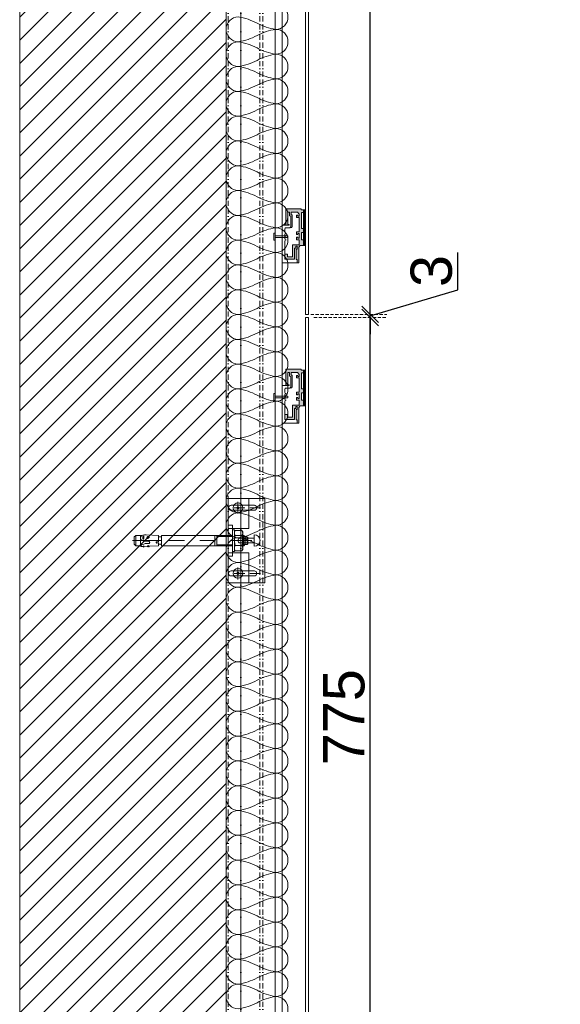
# Model space of a CAD drawing. Header units: millimetres. Extents: x 3652085 to 3778338, y -303702 to -273644.
# Tile 132 of 256: x 3680022 to 3680546, y -283016 to -282061. Entities that reach past the tile are written whole.
import ezdxf

# ---------------------------------------------------------------- set-up
doc = ezdxf.new("R2010")
doc.units = ezdxf.units.MM
doc.header["$PDMODE"] = 34
doc.linetypes.add('BORDERX2', pattern=[88.9, 25.4, -12.7, 25.4, -12.7, 0, -12.7])
doc.linetypes.add('HIDDEN2', pattern=[4.7625, 3.175, -1.5875])
doc.layers.add('!!!! FACADE NACRISFERI QVABAMBIS IZOLACIA', color=7, linetype='Continuous')
doc.layers.add('BRICK WALL 100 (GELOVANI)', color=7, linetype='Continuous')
for name, color, linetype, lineweight in [('COMPOSITIVE-PANEL (HAUSART)', 177, 'Continuous', 5), ('DIM-03    (HAUSART)', 111, 'Continuous', 5), ('INSULATION (HAUSEART)', 31, 'Continuous', 15), ('SYMBOL-DETAIL    (HAUSART)', 2, 'Continuous', 5), ('WALL-EXT    (HAUSART)', 7, 'Continuous', 30)]:
    doc.layers.add(name, color=color, linetype=linetype, lineweight=lineweight)
doc.styles.add('1-20 Eng HA', font='arial.ttf', dxfattribs={"height": 40})
doc.dimstyles.new('1-20 Eng HA', dxfattribs={"dimtxt": 40, "dimasz": 16, "dimexe": 16, "dimexo": 5, "dimgap": 5, "dimtad": 1, "dimdec": 0, "dimlfac": -1, "dimzin": 0, "dimdsep": 46, "dimtxsty": '1-20 Eng HA', "dimblk": 'OBLIQUE', "dimcen": 0.09, "dimdle": 16, "dimclrd": 256, "dimclre": 256, "dimclrt": 256, "dimadec": 0, "dimazin": 0, "dimtfac": 1, "dimtdec": 0, "dimtofl": 0, "dimtmove": 0, "dimatfit": 3, "dimldrblk": 'OBLIQUE', "dimfxl": 1, "dimtolj": 1, "dimtzin": 0, "dimlwe": 0, "dimarcsym": 0})

# ---------------------------------------------------------------- blocks, each defined once
blk = doc.blocks.new('_Oblique')
at = {"color": 0, "linetype": 'ByBlock', "lineweight": -2}
blk.add_line((-0.5, -0.5), (0.5, 0.5), dxfattribs=at)
blk = doc.blocks.new('*D302')
at = {"layer": 'Defpoints', "color": 0, "lineweight": 0, "transparency": 16777216}
for p in [(3680301.73, -282350.13, -28787.3), (3680361.41, -282350.13), (3680301.73, -283125.13, -28787.3)]:
    blk.add_point(p, dxfattribs=at)
at = {"layer": 'DIM-03    (HAUSART)', "lineweight": -2, "transparency": 16777216}
blk.add_line((3680361.41, -283141.13), (3680361.41, -282334.13), dxfattribs=at)
at = {"layer": 'DIM-03    (HAUSART)', "linetype": 'HIDDEN2', "lineweight": 0, "transparency": 16777216}
for p, q in [((3680306.73, -282350.13), (3680377.41, -282350.13)), ((3680306.73, -283125.13), (3680377.41, -283125.13))]:
    blk.add_line(p, q, dxfattribs=at)
at = {"layer": 'DIM-03    (HAUSART)', "lineweight": -2, "transparency": 16777216, "xscale": 16, "yscale": 16, "zscale": 16}
for p, rotation in [((3680361.41, -282350.13), 90), ((3680361.41, -283125.13), 270)]:
    blk.add_blockref('_Oblique', p, dxfattribs=dict(at, rotation=rotation))
at = {"layer": 'DIM-03    (HAUSART)', "transparency": 16777216, "insert": (3680336.07, -282737.63), "char_height": 40, "attachment_point": 5, "rotation": 90, "style": '1-20 Eng HA'}
blk.add_mtext('\\A1;775', dxfattribs=at)
blk = doc.blocks.new('*D303')
at = {"layer": 'Defpoints', "color": 0, "lineweight": 0, "transparency": 16777216}
for p in [(3680298.73, -282347.13, -28787.3), (3680301.73, -282350.13, -28787.3), (3680361.41, -282347.13)]:
    blk.add_point(p, dxfattribs=at)
at = {"layer": 'DIM-03    (HAUSART)', "lineweight": -2, "transparency": 16777216}
for p, q in [((3680446.22, -282323.19), (3680446.22, -282287)), ((3680361.41, -282348.63), (3680446.22, -282323.19)), ((3680361.41, -282347.13), (3680361.41, -282331.13)), ((3680361.41, -282350.13), (3680361.41, -282347.13)), ((3680361.41, -282350.13), (3680361.41, -282366.13))]:
    blk.add_line(p, q, dxfattribs=at)
at = {"layer": 'DIM-03    (HAUSART)', "linetype": 'HIDDEN2', "lineweight": 0, "transparency": 16777216}
for p, q in [((3680303.73, -282347.13), (3680377.41, -282347.13)), ((3680306.73, -282350.13), (3680377.41, -282350.13))]:
    blk.add_line(p, q, dxfattribs=at)
at = {"layer": 'DIM-03    (HAUSART)', "lineweight": -2, "transparency": 16777216, "xscale": 16, "yscale": 16, "zscale": 16}
for p, rotation in [((3680361.41, -282347.13), 270), ((3680361.41, -282350.13), 90)]:
    blk.add_blockref('_Oblique', p, dxfattribs=dict(at, rotation=rotation))
at = {"layer": 'DIM-03    (HAUSART)', "transparency": 16777216, "insert": (3680420.79, -282305.09), "char_height": 40, "attachment_point": 5, "rotation": 90, "style": '1-20 Eng HA'}
blk.add_mtext('\\A1;3', dxfattribs=at)
blk = doc.blocks.new('*D304')
at = {"layer": 'Defpoints', "color": 0, "lineweight": 0, "transparency": 16777216}
for p in [(3680298.73, -281572.13, -28787.3), (3680361.41, -281572.13), (3680298.73, -282347.13, -28787.3)]:
    blk.add_point(p, dxfattribs=at)
at = {"layer": 'DIM-03    (HAUSART)', "lineweight": -2, "transparency": 16777216}
blk.add_line((3680361.41, -282363.13), (3680361.41, -281556.13), dxfattribs=at)
at = {"layer": 'DIM-03    (HAUSART)', "linetype": 'HIDDEN2', "lineweight": 0, "transparency": 16777216}
for p, q in [((3680303.73, -281572.13), (3680377.41, -281572.13)), ((3680303.73, -282347.13), (3680377.41, -282347.13))]:
    blk.add_line(p, q, dxfattribs=at)
at = {"layer": 'DIM-03    (HAUSART)', "lineweight": -2, "transparency": 16777216, "xscale": 16, "yscale": 16, "zscale": 16}
for p, rotation in [((3680361.41, -281572.13), 90), ((3680361.41, -282347.13), 270)]:
    blk.add_blockref('_Oblique', p, dxfattribs=dict(at, rotation=rotation))
at = {"layer": 'DIM-03    (HAUSART)', "transparency": 16777216, "insert": (3680336.07, -281959.63), "char_height": 40, "attachment_point": 5, "rotation": 90, "style": '1-20 Eng HA'}
blk.add_mtext('\\A1;775', dxfattribs=at)
blk = doc.blocks.new('*U189')
at = {"color": 7, "linetype": 'Continuous', "lineweight": 0}
for points in [[(0, 15), (4, 15)], [(0, -14.99), (0, 15)], [(4, 15), (4, -14.99)], [(4, 10.5), (6, 10.5)], [(4, -10.5), (4, 10.5)], [(6, -10.5), (6, 10.5)], [(6, 8.5), (6.75, 9.8)], [(6.35, 9.05), (6.75, 9.8)], [(6.75, 9.8), (13.25, 9.8)], [(13.25, 9.8), (13.65, 9.05)], [(14, 8.5), (13.25, 9.8)], [(-72.48, 0), (-92.92, 0)], [(-91.02, 3.5), (-89.52, 5)], [(-91.02, -3.5), (-91.02, 3.5)], [(-89.97, 0), (-64.98, 0)], [(-89.52, 5), (-85.02, 5)], [(-89.52, -5), (-89.52, 5)], [(-84.02, 4.8), (-85.02, 5)], [(-85.02, 5), (-85.02, -5)], [(-84.82, 3.6), (-84.97, 2.65)], [(-84.97, 2.65), (-84.67, 1.2)], [(-84.37, 4.45), (-84.82, 3.6)], [(-84.67, 1.2), (-83.87, 0.3)], [(-83.62, 5.05), (-84.37, 4.45)], [(-83.87, 0.3), (-82.47, -0.2)], [(-82.77, 5.35), (-83.62, 5.05)], [(-82.77, 5.35), (-81.22, 5.6)], [(-82.77, 2.85), (-82.67, 3.5)], [(-82.72, 2.2), (-82.77, 2.85)], [(-82.47, 1.6), (-82.72, 2.2)], [(-82.67, 3.5), (-82.32, 4.05)], [(-82.02, 1.15), (-82.47, 1.6)], [(-82.32, 4.05), (-81.82, 4.5)], [(-82.02, 1.15), (-81.82, 4.5)], [(-81.77, 2.8), (-82.02, 1.15)], [(-81.82, 4.5), (-81.77, 2.8)], [(-81.22, 5.6), (-79.67, 5.6)], [(-79.67, 5.6), (-67.53, 4.95)], [(-79.17, 3.25), (-76.47, 3.1)], [(-78.72, 3.45), (-78.12, 3.95)], [(-78.62, 2.75), (-78.72, 3.45)], [(-77.62, 2.35), (-78.62, 2.75)], [(-78.12, 3.95), (-77.22, 3.8)], [(-77.87, 1.8), (-77.72, 4.4)], [(-76.87, 3.1), (-77.62, 2.35)], [(-77.22, 3.8), (-76.87, 3.1)], [(-67.53, -1.3), (-67.53, 4.95)], [(-67.53, 3.6), (-65.18, 3.6)], [(-64.93, 3.7), (-65.18, 3.6)], [(-64.83, 4), (-64.93, 3.7)], [(-64.83, 5), (-64.83, -5)], [(-64.83, 5), (4, 5)], [(-64.83, -4), (-64.83, 4)], [(-42.49, 0), (-57.48, 0)], [(-12.5, 0), (-27.49, 0)], [(-13.05, 5), (-13.05, -5)], [(-11.05, 5), (-11.05, -5)], [(4, 4.1), (-11.05, 4.1)], [(22.89, 0), (2.5, 0)], [(6, 7.35), (6.1, 8.25)], [(6.1, 6.5), (6, 7.35)], [(6, 1), (6.25, 3)], [(6, -1), (6, 1)], [(6.1, 8.25), (6.35, 9.05)], [(6.35, 5.65), (6.1, 6.5)], [(6.25, 3), (6.75, 4.9)], [(6.75, 4.9), (6.35, 5.65)], [(6.75, 4.9), (13.25, 4.9)], [(13.65, 5.65), (13.25, 4.9)], [(13.25, 4.9), (13.7, 3)], [(13.65, 9.05), (13.9, 8.25)], [(13.9, 6.5), (13.65, 5.65)], [(13.7, 3), (13.95, 1)], [(13.9, 8.25), (14, 7.35)], [(14, 7.35), (13.9, 6.5)], [(13.95, 1), (13.95, -1)], [(14, -8.5), (14, 8.5)], [(14, 5), (15, 5)], [(15.89, 4.1), (14, 4.1)], [(15, 5), (16.34, 3.6)], [(15, 5), (15, -5)], [(18.44, 3.7), (16.34, 3.7)], [(16.34, 3.6), (16.34, -3.6)], [(18.94, 3.2), (18.44, 3.7)], [(18.44, -3.7), (18.44, 3.7)], [(18.94, 3.2), (18.94, -3.2)], [(-89.52, -5), (-91.02, -3.5)], [(-89.52, -5), (-85.02, -5)], [(-84.82, -4.95), (-85.02, -5)], [(-84.82, -5.05), (-84.02, -4.15)], [(-84.82, -5.05), (-84.77, -5.85)], [(-84.77, -5.85), (-82.62, -5.75)], [(-84.02, -4.15), (-82.87, -3.65)], [(-82.87, -3.65), (-81.67, -3.3)], [(-82.62, -5.75), (-81.82, -4.95)], [(-82.62, -5.75), (-81.72, -6.2)], [(-82.47, -0.2), (-81.62, -0.45)], [(-81.82, -4.95), (-81.62, -5.7)], [(-81.82, -4.95), (-81.72, -6.2)], [(-81.62, -5.7), (-81.72, -6.2)], [(-81.67, -3.3), (-80.52, -2.9)], [(-81.62, -0.45), (-80.77, -0.7)], [(-81.62, -5.7), (-78.72, -5.55)], [(-80.77, -0.7), (-76.97, -0.9)], [(-80.52, -2.9), (-76.77, -2.7)], [(-78.72, -5.55), (-78.62, -5.65)], [(-78.62, -5.55), (-77.67, -5.45)], [(-78.62, -5.65), (-76.72, -5.9)], [(-77.72, -4.55), (-77.67, -6.25)], [(-77.67, -5.45), (-76.67, -5.45)], [(-76.97, -0.9), (-76.62, -1)], [(-76.47, -2.55), (-76.77, -2.7)], [(-76.67, -5.55), (-76.72, -5.9)], [(-76.67, -5.55), (-76.62, -5.5)], [(-76.62, -1), (-76.32, -1.2)], [(-76.62, -5.5), (-76.57, -5.45)], [(-76.57, -5.45), (-67.53, -5.05)], [(-76.22, -2.25), (-76.47, -2.55)], [(-76.32, -1.2), (-76.17, -1.55)], [(-76.12, -1.9), (-76.22, -2.25)], [(-76.17, -1.55), (-76.12, -1.9)], [(-69.73, -1.65), (-69.53, -1.35)], [(-69.73, -1.95), (-69.73, -1.65)], [(-69.53, -2.25), (-69.73, -1.95)], [(-69.53, -1.35), (-69.23, -1.2)], [(-69.23, -2.4), (-69.53, -2.25)], [(-69.23, -1.2), (-67.53, -1.3)], [(-69.23, -2.4), (-67.53, -2.3)], [(-67.53, -2.3), (-67.53, -5.05)], [(-67.53, -3.6), (-65.18, -3.6)], [(-65.18, -3.6), (-64.93, -3.7)], [(-64.93, -3.7), (-64.83, -4)], [(-64.83, -5), (4, -5)], [(-13, -5), (-13.05, -5)], [(4, -4.1), (-11.05, -4.1)], [(6.25, -2.95), (6, -1)], [(6, -7.35), (6.1, -6.5)], [(6.1, -8.2), (6, -7.35)], [(6, -8.5), (6.75, -9.8)], [(6.1, -6.5), (6.35, -5.65)], [(6.35, -9.05), (6.1, -8.2)], [(6.75, -4.9), (6.25, -2.95)], [(6.35, -5.65), (6.75, -4.9)], [(6.75, -9.8), (6.35, -9.05)], [(6.75, -4.9), (13.25, -4.9)], [(13.7, -2.95), (13.25, -4.9)], [(13.25, -4.9), (13.65, -5.65)], [(14, -8.5), (13.25, -9.8)], [(13.65, -9.05), (13.25, -9.8)], [(13.65, -5.65), (13.9, -6.5)], [(13.9, -8.2), (13.65, -9.05)], [(13.95, -1), (13.7, -2.95)], [(13.9, -6.5), (14, -7.35)], [(14, -7.35), (13.9, -8.2)], [(15.89, -4.1), (14, -4.1)], [(14, -5), (15, -5)], [(15, -5), (16.34, -3.6)], [(18.44, -3.7), (16.34, -3.7)], [(18.44, -3.7), (18.94, -3.2)], [(4, -14.99), (0, -14.99)], [(4, -10.5), (6, -10.5)], [(6.75, -9.8), (13.25, -9.8)]]:
    blk.add_lwpolyline(points, dxfattribs=at)

msp = doc.modelspace()

# ---------------------------------------------------------------- hatches: boundary and pattern name
at = {"layer": 'COMPOSITIVE-PANEL (HAUSART)', "lineweight": 30}
h = msp.add_hatch(color=6, dxfattribs=at)
h.set_gradient(color1=(51, 51, 51), color2=(0, 0, 0), one_color=1, name='HEMISPHERICAL')
h.paths.add_polyline_path([(3680292.5, -282268.59), (3680291.14, -282268.59), (3680291.14, -282269.65), (3680290.04, -282269.65), (3680290.04, -282267.17), (3680292.5, -282267.17), (3680292.5, -282253.27), (3680290.04, -282253.27), (3680290.04, -282250.78), (3680291.14, -282250.78), (3680291.14, -282251.84), (3680292.5, -282251.84), (3680292.5, -282250.01), (3680291.04, -282247.98), (3680284.73, -282247.98), (3680284.73, -282250.66), (3680285.72, -282250.66), (3680285.72, -282262.31, -1), (3680284.4, -282262.31), (3680284.4, -282251.92), (3680283.27, -282251.51), (3680283.27, -282247.98), (3680281.53, -282247.98), (3680281.53, -282259.9), (3680282.71, -282259.9), (3680282.71, -282260.77), (3680279.6, -282260.77), (3680279.6, -282244.7), (3680294.14, -282244.7), (3680294.83, -282245.63), (3680296.73, -282245.63), (3680296.73, -282248.25), (3680294.86, -282248.25), (3680294.86, -282263.91), (3680296.73, -282263.91), (3680296.73, -282267.58), (3680294.76, -282267.58), (3680294.76, -282274.93), (3680296.73, -282274.93), (3680296.73, -282280.47), (3680293.66, -282280.47), (3680292.25, -282281.8), (3680292.25, -282297.18), (3680290.69, -282297.18), (3680290.69, -282293.89), (3680289.52, -282293.89), (3680289.52, -282284.01), (3680290.54, -282284.01), (3680290.54, -282281.12), (3680289.31, -282281.12), (3680289.31, -282283.02), (3680288.04, -282283.02), (3680288.04, -282293.71), (3680278.5, -282293.71), (3680278.5, -282288.67), (3680281.27, -282288.66), (3680281.27, -282291.25), (3680286.14, -282291.25), (3680286.14, -282279.82), (3680292.5, -282279.82), (3680292.5, -282274.74), (3680290.04, -282274.74), (3680290.04, -282272.25), (3680291.14, -282272.25), (3680291.14, -282273.31), (3680292.5, -282273.31)])
at = {"layer": 'COMPOSITIVE-PANEL (HAUSART)', "true_color": 0x000000}
h = msp.add_hatch(dxfattribs=at)
h.set_pattern_fill('ANSI38', color=18, scale=0.1, angle=-180)
h.set_pattern_definition([(225, (30865073.36297, -4394223.24477), (0.2245064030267, -0.2245064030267), []), (315, (30865073.36297, -4394223.24477), (0.6735192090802, -0.2245064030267), [0.79375, -0.47625])])
h.paths.add_polyline_path([(3680296.73, -282280.47), (3680298.73, -282280.47), (3680298.73, -282245.63), (3680296.73, -282245.63)])
at = {"layer": 'COMPOSITIVE-PANEL (HAUSART)', "lineweight": 30}
h = msp.add_hatch(color=6, dxfattribs=at)
h.set_gradient(color1=(51, 51, 51), color2=(0, 0, 0), one_color=1, name='HEMISPHERICAL')
h.paths.add_polyline_path([(3680292.5, -282424.03), (3680291.14, -282424.03), (3680291.14, -282425.09), (3680290.04, -282425.09), (3680290.04, -282422.6), (3680292.5, -282422.6), (3680292.5, -282408.7), (3680290.04, -282408.7), (3680290.04, -282406.22), (3680291.14, -282406.22), (3680291.14, -282407.28), (3680292.5, -282407.28), (3680292.5, -282405.44), (3680291.04, -282403.41), (3680284.73, -282403.41), (3680284.73, -282406.09), (3680285.72, -282406.09), (3680285.72, -282417.75, -1), (3680284.4, -282417.75), (3680284.4, -282407.35), (3680283.27, -282406.94), (3680283.27, -282403.41), (3680281.53, -282403.41), (3680281.53, -282415.34), (3680282.71, -282415.34), (3680282.71, -282416.21), (3680279.6, -282416.21), (3680279.6, -282400.13), (3680294.14, -282400.13), (3680294.83, -282401.06), (3680296.73, -282401.06), (3680296.73, -282403.68), (3680294.86, -282403.68), (3680294.86, -282419.35), (3680296.73, -282419.35), (3680296.73, -282423.01), (3680294.76, -282423.01), (3680294.76, -282430.36), (3680296.73, -282430.36), (3680296.73, -282435.9), (3680293.66, -282435.9), (3680292.25, -282437.23), (3680292.25, -282452.61), (3680290.69, -282452.61), (3680290.69, -282449.32), (3680289.52, -282449.32), (3680289.52, -282439.44), (3680290.54, -282439.44), (3680290.54, -282436.55), (3680289.31, -282436.55), (3680289.31, -282438.45), (3680288.04, -282438.45), (3680288.04, -282449.14), (3680278.5, -282449.14), (3680278.5, -282444.1), (3680281.27, -282444.1), (3680281.27, -282446.68), (3680286.14, -282446.68), (3680286.14, -282435.25), (3680292.5, -282435.25), (3680292.5, -282430.17), (3680290.04, -282430.17), (3680290.04, -282427.68), (3680291.14, -282427.68), (3680291.14, -282428.74), (3680292.5, -282428.74)])
at = {"layer": 'COMPOSITIVE-PANEL (HAUSART)', "true_color": 0x000000}
h = msp.add_hatch(dxfattribs=at)
h.set_pattern_fill('ANSI38', color=18, scale=0.1, angle=-180)
h.set_pattern_definition([(225, (30865073.36297, -4394067.8104), (0.2245064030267, -0.2245064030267), []), (315, (30865073.36297, -4394067.8104), (0.6735192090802, -0.2245064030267), [0.79375, -0.47625])])
h.paths.add_polyline_path([(3680296.73, -282435.9), (3680298.73, -282435.9), (3680298.73, -282401.06), (3680296.73, -282401.06)])
at = {"layer": 'WALL-EXT    (HAUSART)', "linetype": 'Continuous', "lineweight": 0}
h = msp.add_hatch(dxfattribs=at)
h.set_pattern_fill('ANSI31', scale=5, style=0)
h.set_pattern_definition([(45, (4240534.168, -414799.79), (-11.22532015, 11.22532015), [])])
h.paths.add_polyline_path([(3680021.72, -283093.13), (3680221.73, -283093.13), (3680221.73, -280013.12), (3680021.72, -280013.12)])

# ---------------------------------------------------------------- linework, layer by layer
at = {"layer": '!!!! FACADE NACRISFERI QVABAMBIS IZOLACIA', "color": 7, "linetype": 'Continuous', "lineweight": 0, "elevation": 302370.49}
msp.add_lwpolyline([(3680221.73, -283204.93), (3680221.73, -279823.11)], dxfattribs=at)
at = {"lineweight": 0}
for p, q in [((3680233.23, -282540.18, 299221.21), (3680233.23, -282528.83, 299221.21)), ((3680233.23, -282592.63, 299221.21), (3680233.23, -282603.98, 299221.21))]:
    msp.add_line(p, q, dxfattribs=at)
at = {"color": 0, "lineweight": 0, "elevation": 302370.49}
for points in [[(3680221.73, -279823.11), (3680221.73, -283293.17)], [(3680236.07, -279823.11), (3680236.07, -283293.17)], [(3680269.21, -279823.11), (3680269.21, -283293.17)], [(3680276.22, -279823.11), (3680276.22, -283293.17)]]:
    msp.add_lwpolyline(points, dxfattribs=at)
at = {"color": 0, "linetype": 'BORDERX2', "lineweight": 0, "ltscale": 0.2, "elevation": 302370.49}
for points in [[(3680223.82, -279823.11), (3680223.82, -283293.17)], [(3680236.07, -279823.11), (3680236.07, -283293.17)], [(3680254.53, -279823.11), (3680254.53, -283293.17)], [(3680257.28, -279823.11), (3680257.28, -283293.17)]]:
    msp.add_lwpolyline(points, dxfattribs=at)
at = {"lineweight": 0}
for points, elevation in [([(3680259.36, -282607.28), (3680259.36, -282525.54), (3680221.73, -282525.54), (3680221.73, -282607.28), (3680259.36, -282607.28)], 302370.49), ([(3680243.85, -282525.54), (3680223.82, -282525.54), (3680223.82, -282554.65), (3680243.85, -282554.65)], 299221.21), ([(3680243.85, -282607.28), (3680223.82, -282607.28), (3680223.82, -282578.17), (3680243.85, -282578.17)], 299221.21)]:
    msp.add_lwpolyline(points, close=True, dxfattribs=dict(at, elevation=elevation))
at = {"linetype": 'BORDERX2', "lineweight": 0, "ltscale": 0.4, "elevation": 299221.21}
for points in [[(3680255.01, -282534.62), (3680219.41, -282534.62)], [(3680255.01, -282598.2), (3680219.41, -282598.2)]]:
    msp.add_lwpolyline(points, dxfattribs=at)
at = {"lineweight": 0, "elevation": 299221.21}
for points in [[(3680226.54, -282532.2), (3680249.12, -282532.2)], [(3680226.54, -282537.03), (3680249.12, -282537.03)], [(3680249.07, -282560.72), (3680249.07, -282571.94)], [(3680226.54, -282595.78), (3680249.12, -282595.78)], [(3680226.54, -282600.62), (3680249.12, -282600.62)]]:
    msp.add_lwpolyline(points, dxfattribs=at)
msp.add_lwpolyline([(3680249.07, -282564.09), (3680235.46, -282564.09, 1), (3680235.46, -282568.72), (3680249.07, -282568.72)], format="xyb", dxfattribs=at)
at = {"lineweight": 0}
for centre, radius in [((3680233.23, -282534.62, 299221.21), 4.73), ((3680233.23, -282534.62, 299221.21), 1.08), ((3680233.23, -282598.2, 299221.21), 4.73), ((3680233.23, -282598.2, 299221.21), 1.08)]:
    msp.add_circle(centre, radius, dxfattribs=at)
for centre, radius, start, end in [((3680226.54, -282534.62, 299221.21), 2.42, 90, 270), ((3680249.12, -282534.62, 299221.21), 2.42, 270, 90), ((3680249.07, -282566.33, 299221.21), 5.61, 270, 90), ((3680226.54, -282598.2, 299221.21), 2.42, 90, 270), ((3680249.12, -282598.2, 299221.21), 2.42, 270, 90)]:
    msp.add_arc(centre, radius, start, end, dxfattribs=at)
at = {"layer": 'BRICK WALL 100 (GELOVANI)', "color": 7, "linetype": 'Continuous', "lineweight": 0, "elevation": 302370.49}
msp.add_lwpolyline([(3680221.73, -283204.93), (3680221.73, -279823.11)], dxfattribs=at)
at = {"layer": 'COMPOSITIVE-PANEL (HAUSART)', "lineweight": 0, "elevation": 302370.49}
for points in [[(3680284.4, -282262.31), (3680284.4, -282251.92), (3680283.27, -282251.51), (3680283.27, -282247.98), (3680281.53, -282247.98), (3680281.53, -282259.9), (3680282.71, -282259.9), (3680282.71, -282260.77), (3680276.22, -282260.77), (3680276.22, -282297.13), (3680290.69, -282297.13), (3680290.69, -282293.89), (3680289.52, -282293.89), (3680289.52, -282284.01), (3680290.54, -282284.01), (3680290.54, -282281.12), (3680289.31, -282281.12), (3680289.31, -282283.02), (3680288.04, -282283.02), (3680288.04, -282293.71), (3680278.51, -282293.71), (3680278.51, -282276.31, -0.344825), (3680280.07, -282274.83, -0.431827), (3680278.5, -282273.41), (3680278.5, -282269.71, -0.320777), (3680280.07, -282268.34, -0.432167), (3680278.5, -282266.87), (3680278.5, -282264.63, -0.414214), (3680279.99, -282263.14), (3680283.52, -282263.14), (3680284.4, -282262.31)], [(3680296.73, -282245.63), (3680294.83, -282245.63), (3680294.14, -282244.7), (3680279.6, -282244.7), (3680279.6, -282260.77), (3680282.71, -282260.77), (3680282.71, -282259.9), (3680281.53, -282259.9), (3680281.53, -282247.98), (3680283.27, -282247.98), (3680283.27, -282251.51), (3680284.4, -282251.92), (3680284.4, -282262.31, 1), (3680285.72, -282262.31), (3680285.72, -282250.66), (3680284.73, -282250.66), (3680284.73, -282247.98), (3680291.04, -282247.98), (3680292.5, -282250.01), (3680292.5, -282251.84), (3680291.14, -282251.84), (3680291.14, -282250.78), (3680290.04, -282250.78), (3680290.04, -282253.27), (3680292.5, -282253.27), (3680292.5, -282267.17), (3680290.04, -282267.17), (3680290.04, -282269.65), (3680291.14, -282269.65), (3680291.14, -282268.59), (3680292.5, -282268.59), (3680292.5, -282273.31), (3680291.14, -282273.31), (3680291.14, -282272.25), (3680290.04, -282272.25), (3680290.04, -282274.74), (3680292.5, -282274.74), (3680292.5, -282279.82), (3680286.14, -282279.82), (3680286.14, -282291.25), (3680281.27, -282291.25), (3680281.27, -282288.66), (3680278.5, -282288.67), (3680278.5, -282293.71), (3680288.04, -282293.71), (3680288.04, -282283.02), (3680289.31, -282283.02), (3680289.31, -282281.12), (3680290.54, -282281.12), (3680290.54, -282284.01), (3680289.52, -282284.01), (3680289.52, -282293.89), (3680290.69, -282293.89), (3680290.69, -282297.18), (3680292.25, -282297.18), (3680292.25, -282281.8), (3680293.66, -282280.47), (3680296.73, -282280.47), (3680296.73, -282274.93), (3680294.76, -282274.93), (3680294.76, -282267.58), (3680296.73, -282267.58), (3680296.73, -282263.91), (3680294.86, -282263.91), (3680294.86, -282248.25), (3680296.73, -282248.25), (3680296.73, -282245.63)], [(3680296.73, -282401.06), (3680294.83, -282401.06), (3680294.14, -282400.13), (3680279.6, -282400.13), (3680279.6, -282416.21), (3680282.71, -282416.21), (3680282.71, -282415.34), (3680281.53, -282415.34), (3680281.53, -282403.41), (3680283.27, -282403.41), (3680283.27, -282406.94), (3680284.4, -282407.35), (3680284.4, -282417.75, 1), (3680285.72, -282417.75), (3680285.72, -282406.09), (3680284.73, -282406.09), (3680284.73, -282403.41), (3680291.04, -282403.41), (3680292.5, -282405.44), (3680292.5, -282407.28), (3680291.14, -282407.28), (3680291.14, -282406.22), (3680290.04, -282406.22), (3680290.04, -282408.7), (3680292.5, -282408.7), (3680292.5, -282422.6), (3680290.04, -282422.6), (3680290.04, -282425.09), (3680291.14, -282425.09), (3680291.14, -282424.03), (3680292.5, -282424.03), (3680292.5, -282428.74), (3680291.14, -282428.74), (3680291.14, -282427.68), (3680290.04, -282427.68), (3680290.04, -282430.17), (3680292.5, -282430.17), (3680292.5, -282435.25), (3680286.14, -282435.25), (3680286.14, -282446.68), (3680281.27, -282446.68), (3680281.27, -282444.1), (3680278.5, -282444.1), (3680278.5, -282449.14), (3680288.04, -282449.14), (3680288.04, -282438.45), (3680289.31, -282438.45), (3680289.31, -282436.55), (3680290.54, -282436.55), (3680290.54, -282439.44), (3680289.52, -282439.44), (3680289.52, -282449.32), (3680290.69, -282449.32), (3680290.69, -282452.61), (3680292.25, -282452.61), (3680292.25, -282437.23), (3680293.66, -282435.9), (3680296.73, -282435.9), (3680296.73, -282430.36), (3680294.76, -282430.36), (3680294.76, -282423.01), (3680296.73, -282423.01), (3680296.73, -282419.35), (3680294.86, -282419.35), (3680294.86, -282403.68), (3680296.73, -282403.68), (3680296.73, -282401.06)], [(3680284.4, -282417.75), (3680284.4, -282407.35), (3680283.27, -282406.94), (3680283.27, -282403.41), (3680281.53, -282403.41), (3680281.53, -282415.34), (3680282.71, -282415.34), (3680282.71, -282416.21), (3680276.22, -282416.21), (3680276.22, -282452.57), (3680290.69, -282452.57), (3680290.69, -282449.32), (3680289.52, -282449.32), (3680289.52, -282439.44), (3680290.54, -282439.44), (3680290.54, -282436.55), (3680289.31, -282436.55), (3680289.31, -282438.45), (3680288.04, -282438.45), (3680288.04, -282449.14), (3680278.51, -282449.14), (3680278.51, -282431.74, -0.344825), (3680280.07, -282430.27, -0.431827), (3680278.5, -282428.85), (3680278.5, -282425.15, -0.320777), (3680280.07, -282423.78, -0.432167), (3680278.5, -282422.3), (3680278.5, -282420.07, -0.414214), (3680279.99, -282418.57), (3680283.52, -282418.57), (3680284.4, -282417.75)]]:
    msp.add_lwpolyline(points, format="xyb", dxfattribs=at)
for points in [[(3680296.73, -282280.47), (3680298.73, -282280.47), (3680298.73, -282245.63), (3680296.73, -282245.63), (3680296.73, -282280.47)], [(3680279.11, -282270.23), (3680278.5, -282270.23), (3680278.5, -282273.17), (3680279.11, -282273.17)], [(3680296.73, -282435.9), (3680298.73, -282435.9), (3680298.73, -282401.06), (3680296.73, -282401.06), (3680296.73, -282435.9)], [(3680279.11, -282425.67), (3680278.5, -282425.67), (3680278.5, -282428.61), (3680279.11, -282428.61)]]:
    msp.add_lwpolyline(points, close=True, dxfattribs=at)
at = {"layer": 'COMPOSITIVE-PANEL (HAUSART)', "lineweight": 0}
for points, elevation in [([(3680281.44, -282270.88), (3680281.44, -282272.53), (3680269.66, -282272.53), (3680269.21, -282273.22), (3680269.21, -282275.11), (3680267.9, -282275.11), (3680267.9, -282268.3), (3680269.21, -282268.3), (3680269.21, -282270.19), (3680269.66, -282270.88), (3680281.44, -282270.88)], 623747.5), ([(3680281.44, -282426.31), (3680281.44, -282427.97), (3680269.66, -282427.97), (3680269.21, -282428.65), (3680269.21, -282430.54), (3680267.9, -282430.54), (3680267.9, -282423.73), (3680269.21, -282423.73), (3680269.21, -282425.63), (3680269.66, -282426.31), (3680281.44, -282426.31)], 463058.99)]:
    msp.add_lwpolyline(points, dxfattribs=dict(at, elevation=elevation))
at = {"layer": 'DIM-03    (HAUSART)', "color": 0, "lineweight": 0, "elevation": 302370.49}
for points in [[(3680236.07, -279823.11), (3680236.07, -283293.17)], [(3680269.21, -279823.11), (3680269.21, -283293.17)], [(3680276.22, -279823.11), (3680276.22, -283293.17)]]:
    msp.add_lwpolyline(points, dxfattribs=at)
at = {"layer": 'INSULATION (HAUSEART)', "elevation": 302370.49}
msp.add_lwpolyline([(3680269.7, -283032.39, 1), (3680269.7, -283008.35, 0.084537), (3680251.72, -283014.36, -0.084537), (3680233.74, -283020.37, -1), (3680233.74, -282996.33, -0.084537), (3680251.72, -283002.34, 0.084537), (3680269.7, -283008.35, 1), (3680269.7, -282984.31, 0.084537), (3680251.72, -282990.32, -0.084537), (3680233.74, -282996.33, -1), (3680233.74, -282972.29, -0.084537), (3680251.72, -282978.3, 0.084537), (3680269.7, -282984.31, 1), (3680269.7, -282960.27, 0.084537), (3680251.72, -282966.28, -0.084537), (3680233.74, -282972.29, -1), (3680233.74, -282948.25, -0.084537), (3680251.72, -282954.26, 0.084537), (3680269.7, -282960.27, 1), (3680269.7, -282936.23, 0.084537), (3680251.72, -282942.24, -0.084537), (3680233.74, -282948.25, -1), (3680233.74, -282924.21, -0.084537), (3680251.72, -282930.22, 0.084537), (3680269.7, -282936.23, 1), (3680269.7, -282912.19, 0.084537), (3680251.72, -282918.2, -0.084537), (3680233.74, -282924.21, -1), (3680233.74, -282900.17, -0.084537), (3680251.72, -282906.18, 0.084537), (3680269.7, -282912.19, 1), (3680269.7, -282888.15, 0.084537), (3680251.72, -282894.16, -0.084537), (3680233.74, -282900.17, -1), (3680233.74, -282876.13, -0.084537), (3680251.72, -282882.14, 0.084537), (3680269.7, -282888.15, 1), (3680269.7, -282864.11, 0.084537), (3680251.72, -282870.12, -0.084537), (3680233.74, -282876.13, -1), (3680233.74, -282852.09, -0.084537), (3680251.72, -282858.1, 0.084537), (3680269.7, -282864.11, 1), (3680269.7, -282840.07, 0.084537), (3680251.72, -282846.08, -0.084537), (3680233.74, -282852.09, -1), (3680233.74, -282828.05, -0.084537), (3680251.72, -282834.06, 0.084537), (3680269.7, -282840.07, 1), (3680269.7, -282816.03, 0.084537), (3680251.72, -282822.04, -0.084537), (3680233.74, -282828.05, -1), (3680233.74, -282804.01, -0.084537), (3680251.72, -282810.02, 0.084537), (3680269.7, -282816.03, 1), (3680269.7, -282791.99, 0.084537), (3680251.72, -282798, -0.084537), (3680233.74, -282804.01, -1), (3680233.74, -282779.97, -0.084537), (3680251.72, -282785.98, 0.084537), (3680269.7, -282791.99, 1), (3680269.7, -282767.95, 0.084537), (3680251.72, -282773.96, -0.084537), (3680233.74, -282779.97, -1), (3680233.74, -282755.93, -0.084537), (3680251.72, -282761.94, 0.084537), (3680269.7, -282767.95, 1), (3680269.7, -282743.91, 0.084537), (3680251.72, -282749.92, -0.084537), (3680233.74, -282755.93, -1), (3680233.74, -282731.89, -0.084537), (3680251.72, -282737.9, 0.084537), (3680269.7, -282743.91, 1), (3680269.7, -282719.87, 0.084537), (3680251.72, -282725.88, -0.084537), (3680233.74, -282731.89, -1), (3680233.74, -282707.85, -0.084537), (3680251.72, -282713.86, 0.084537), (3680269.7, -282719.87, 1), (3680269.7, -282695.83, 0.084537), (3680251.72, -282701.84, -0.084537), (3680233.74, -282707.85, -1), (3680233.74, -282683.81, -0.084537), (3680251.72, -282689.82, 0.084537), (3680269.7, -282695.83, 1), (3680269.7, -282671.79, 0.084537), (3680251.72, -282677.8, -0.084537), (3680233.74, -282683.81, -1), (3680233.74, -282659.77, -0.084537), (3680251.72, -282665.78, 0.084537), (3680269.7, -282671.79, 1), (3680269.7, -282647.75, 0.084537), (3680251.72, -282653.76, -0.084537), (3680233.74, -282659.77, -1), (3680233.74, -282635.73, -0.084537), (3680251.72, -282641.74, 0.084537), (3680269.7, -282647.75, 1), (3680269.7, -282623.71, 0.084537), (3680251.72, -282629.72, -0.084537), (3680233.74, -282635.73, -1), (3680233.74, -282611.69, -0.084537), (3680251.72, -282617.7, 0.084537), (3680269.7, -282623.71, 1), (3680269.7, -282599.67, 0.084537), (3680251.72, -282605.68, -0.084537), (3680233.74, -282611.69, -1), (3680233.74, -282587.65, -0.084537), (3680251.72, -282593.66, 0.084537), (3680269.7, -282599.67, 1), (3680269.7, -282575.63, 0.084537), (3680251.72, -282581.64, -0.084537), (3680233.74, -282587.65, -1), (3680233.74, -282563.61, -0.084537), (3680251.72, -282569.62, 0.084537), (3680269.7, -282575.63, 1), (3680269.7, -282551.59, 0.084537), (3680251.72, -282557.6, -0.084537), (3680233.74, -282563.61, -1), (3680233.74, -282539.57, -0.084537), (3680251.72, -282545.58, 0.084537), (3680269.7, -282551.59, 1), (3680269.7, -282527.55, 0.084537), (3680251.72, -282533.56, -0.084537), (3680233.74, -282539.57, -1), (3680233.74, -282515.53, -0.084537), (3680251.72, -282521.54, 0.084537), (3680269.7, -282527.55, 1), (3680269.7, -282503.51, 0.084537), (3680251.72, -282509.52, -0.084537), (3680233.74, -282515.53, -1), (3680233.74, -282491.49, -0.084537), (3680251.72, -282497.5, 0.084537), (3680269.7, -282503.51, 1), (3680269.7, -282479.47, 0.084537), (3680251.72, -282485.48, -0.084537), (3680233.74, -282491.49, -1), (3680233.74, -282467.46, -0.084537), (3680251.72, -282473.46, 0.084537), (3680269.7, -282479.47, 1), (3680269.7, -282455.44, 0.084537), (3680251.72, -282461.45, -0.084537), (3680233.74, -282467.46, -1), (3680233.74, -282443.42, -0.084537), (3680251.72, -282449.43, 0.084537), (3680269.7, -282455.44, 1), (3680269.7, -282431.4, 0.084537), (3680251.72, -282437.41, -0.084537), (3680233.74, -282443.42, -1), (3680233.74, -282419.38, -0.084537), (3680251.72, -282425.39, 0.084537), (3680269.7, -282431.4, 1), (3680269.7, -282407.36, 0.084537), (3680251.72, -282413.37, -0.084537), (3680233.74, -282419.38, -1), (3680233.74, -282395.34, -0.084537), (3680251.72, -282401.35, 0.084537), (3680269.7, -282407.36, 1), (3680269.7, -282383.32, 0.084537), (3680251.72, -282389.33, -0.084537), (3680233.74, -282395.34, -1), (3680233.74, -282371.3, -0.084537), (3680251.72, -282377.31, 0.084537), (3680269.7, -282383.32, 1), (3680269.7, -282359.28, 0.084537), (3680251.72, -282365.29, -0.084537), (3680233.74, -282371.3, -1), (3680233.74, -282347.26, -0.084537), (3680251.72, -282353.27, 0.084537), (3680269.7, -282359.28, 1), (3680269.7, -282335.24, 0.084537), (3680251.72, -282341.25, -0.084537), (3680233.74, -282347.26, -1), (3680233.74, -282323.22, -0.084537), (3680251.72, -282329.23, 0.084537), (3680269.7, -282335.24, 1), (3680269.7, -282311.2, 0.084537), (3680251.72, -282317.21, -0.084537), (3680233.74, -282323.22, -1), (3680233.74, -282299.18, -0.084537), (3680251.72, -282305.19, 0.084537), (3680269.7, -282311.2, 1), (3680269.7, -282287.16, 0.084537), (3680251.72, -282293.17, -0.084537), (3680233.74, -282299.18, -1), (3680233.74, -282275.14, -0.084537), (3680251.72, -282281.15, 0.084537), (3680269.7, -282287.16, 1), (3680269.7, -282263.12, 0.084537), (3680251.72, -282269.13, -0.084537), (3680233.74, -282275.14, -1), (3680233.74, -282251.1, -0.084537), (3680251.72, -282257.11, 0.084537), (3680269.7, -282263.12, 1), (3680269.7, -282239.08, 0.084537), (3680251.72, -282245.09, -0.084537), (3680233.74, -282251.1, -1), (3680233.74, -282227.06, -0.084537), (3680251.72, -282233.07, 0.084537), (3680269.7, -282239.08, 1), (3680269.7, -282215.04, 0.084537), (3680251.72, -282221.05, -0.084537), (3680233.74, -282227.06, -1), (3680233.74, -282203.02, -0.084537), (3680251.72, -282209.03, 0.084537), (3680269.7, -282215.04, 1), (3680269.7, -282191, 0.084537), (3680251.72, -282197.01, -0.084537), (3680233.74, -282203.02, -1), (3680233.74, -282178.98, -0.084537), (3680251.72, -282184.99, 0.084537), (3680269.7, -282191, 1), (3680269.7, -282166.96, 0.084537), (3680251.72, -282172.97, -0.084537), (3680233.74, -282178.98, -1), (3680233.74, -282154.94, -0.084537), (3680251.72, -282160.95, 0.084537), (3680269.7, -282166.96, 1), (3680269.7, -282142.92, 0.084537), (3680251.72, -282148.93, -0.084537), (3680233.74, -282154.94, -1), (3680233.74, -282130.9, -0.084537), (3680251.72, -282136.91, 0.084537), (3680269.7, -282142.92, 1), (3680269.7, -282118.88, 0.084537), (3680251.72, -282124.89, -0.084537), (3680233.74, -282130.9, -1), (3680233.74, -282106.86, -0.084537), (3680251.72, -282112.87, 0.084537), (3680269.7, -282118.88, 1), (3680269.7, -282094.84, 0.084537), (3680251.72, -282100.85, -0.084537), (3680233.74, -282106.86, -1), (3680233.74, -282082.82, -0.084537), (3680251.72, -282088.83, 0.084537), (3680269.7, -282094.84, 1), (3680269.7, -282070.8, 0.084537), (3680251.72, -282076.81, -0.084537), (3680233.74, -282082.82, -1), (3680233.74, -282058.78, -0.084537), (3680251.72, -282064.79, 0.084537), (3680269.7, -282070.8, 1), (3680269.7, -282046.76, 0.084537)], format="xyb", dxfattribs=at)
at = {"layer": 'SYMBOL-DETAIL    (HAUSART)', "color": 171, "ltscale": 0.5, "elevation": 302370.49}
msp.add_lwpolyline([(3680451.18, -283563.83, 12, 12, 0), (3680451.24, -283444.15, 0, 0, 0), (3680451.24, -281586.66, 0, 0, 0), (3680539.61, -281559.84, 0, 0, 0), (3680362.87, -281536.26, 0, 0, 0), (3680451.4, -281512.92, 0, 0, 0), (3680451.17, -279672.16, 12, 12, 0), (3680451.17, -279552.48, 0, 0, 0)], format="xyseb", dxfattribs=at)
at = {"layer": 'WALL-EXT    (HAUSART)', "color": 7, "linetype": 'Continuous', "lineweight": 0, "elevation": 302370.49}
for points in [[(3680021.72, -283093.13), (3680221.73, -283093.13), (3680221.73, -280013.12), (3680021.72, -280013.12), (3680021.72, -283093.13)], [(3680301.73, -281572.13), (3680298.73, -281572.13), (3680298.73, -282347.13), (3680301.73, -282347.13), (3680301.73, -281572.13)], [(3680301.73, -282350.13), (3680298.73, -282350.13), (3680298.73, -283125.13), (3680301.73, -283125.13), (3680301.73, -282350.13)]]:
    msp.add_lwpolyline(points, close=True, dxfattribs=at)

# ---------------------------------------------------------------- block references
at = {"lineweight": 0}
msp.add_blockref('*U189', (3680223.82, -282566.41, 302370.49), dxfattribs=at)

# ---------------------------------------------------------------- dimensions: what is measured, and where the dimension line sits
at = {"layer": 'DIM-03    (HAUSART)'}
for base, p1, p2, picture, middle in [((3680361.41, -281572.13, 331157.79), (3680298.73, -282347.13, 302370.49), (3680298.73, -281572.13, 302370.49), '*D304', (3680336.07, -281959.63, 331157.79)), ((3680361.41, -282347.13, 331157.79), (3680301.73, -282350.13, 302370.49), (3680298.73, -282347.13, 302370.49), '*D303', (3680420.79, -282318.19, 331157.79))]:
    dim = msp.add_linear_dim(base=base, p1=p1, p2=p2, angle=90, dimstyle='1-20 Eng HA', override={"dimtmove": 1}, dxfattribs=at)
    dim.commit()
    dim.dimension.update_dxf_attribs({"geometry": picture, "text_midpoint": middle})
dim = msp.add_linear_dim(base=(3680361.41, -282350.13, 331157.79), p1=(3680301.73, -283125.13, 302370.49), p2=(3680301.73, -282350.13, 302370.49), angle=90, dimstyle='1-20 Eng HA', dxfattribs=at)
dim.commit()
dim.dimension.update_dxf_attribs({"geometry": '*D302', "text_midpoint": (3680336.07, -282737.63, 331157.79)})

doc.saveas('drawing.dxf')
